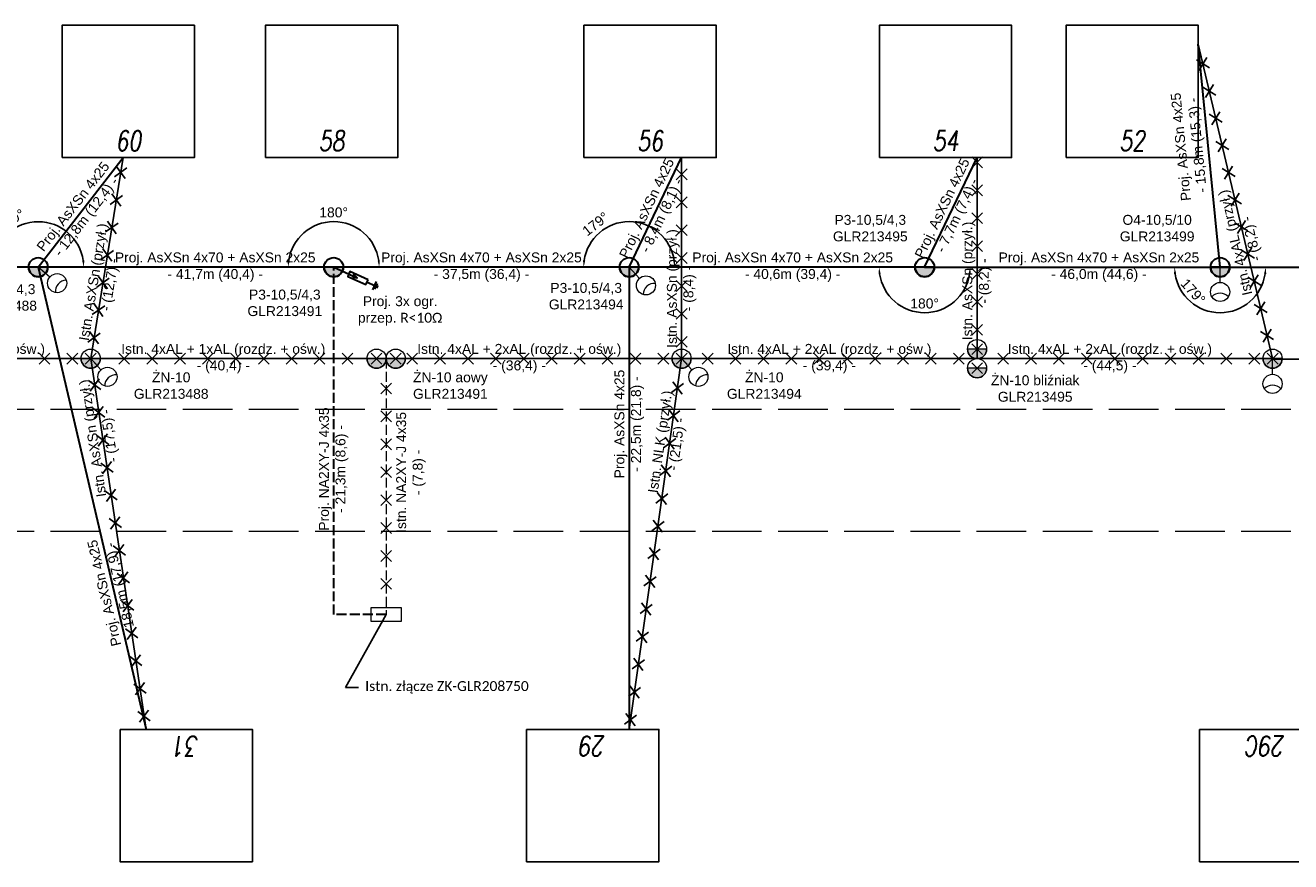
# Model space of a CAD drawing. Header units: metres. Extents: x 6536102 to 6570154, y 5559884 to 5568618.
# Tile 9 of 40: x 6540823 to 6541014, y 5564546 to 5564673. Entities that reach past the tile are written whole.
import ezdxf
from ezdxf import colors
from ezdxf.entities.mleader import LeaderData, LeaderLine
from ezdxf.lldxf.tags import DXFTag
from ezdxf.math import Vec2, Vec3

# ---------------------------------------------------------------- set-up
doc = ezdxf.new("R2010")
doc.units = ezdxf.units.M
doc.linetypes.add('1053', pattern=[2, 1.5, -0.5])
doc.layers.add('ELE_OSW', color=7, linetype='Continuous')
doc.layers.add('SCHEMATY_ELE', color=7, linetype='Continuous')
doc.styles.add('Romans_0.9', font='romans.shx', dxfattribs={"width": 0.75, "oblique": 9, "height": 0.1})
doc.styles.get("Standard").update_dxf_attribs({"font": 'arial.ttf'})
tags = doc.linetypes.add('ASXSN4X50+25', pattern='A,6.328383,-0.651518,["AsXSn 4x50+25",Standard,S=2.5,R=0,X=0,Y=-1.25],-25.651347,6.384745', length=39.015993).pattern_tags.tags
tags[6] = DXFTag(74, 10)
doc.dimstyles.new('ISO-25', dxfattribs={"dimtxt": 2.5, "dimasz": 2.5, "dimexe": 1.25, "dimexo": 0.625, "dimtad": 1, "dimtxsty": 'Standard', "dimcen": 2.5, "dimadec": 0, "dimazin": 0, "dimtfac": 1, "dimtmove": 0, "dimatfit": 3, "dimfxl": 1, "dimarcsym": 0})

# ---------------------------------------------------------------- blocks, each defined once
blk = doc.blocks.new('*D120')
at = {"color": 0, "linetype": 'ASXSN4X50+25', "lineweight": -2, "transparency": 16777216}
blk.add_arc((6540958.48, 5564636.3), 6.88, 188.3347, 351.6687, dxfattribs=at)
at = {"color": 0, "linetype": 'ASXSN4X50+25', "lineweight": 50, "transparency": 16777216}
for points in [[(6540951.51, 5564635.29), (6540951.84, 5564635.31), (6540951.6, 5564636.29)], [(6540965.13, 5564635.31), (6540965.46, 5564635.29), (6540965.37, 5564636.3)]]:
    blk.add_solid(points, dxfattribs=at)
at = {"layer": 'Defpoints', "color": 0, "linetype": 'ASXSN4X50+25', "lineweight": 50, "transparency": 16777216}
for p in [(6540951.6, 5564636.29), (6540958.48, 5564636.3), (6540958.48, 5564636.3), (6540965.43, 5564636.3), (6540955.04, 5564630.33)]:
    blk.add_point(p, dxfattribs=at)
at = {"color": 0, "linetype": 'ASXSN4X50+25', "transparency": 16777216, "insert": (6540958.48, 5564630.8), "char_height": 1.8, "attachment_point": 5, "rotation": 0.0017}
blk.add_mtext('{\\H0.83333x;180%%D}', dxfattribs=at)
blk = doc.blocks.new('*D121')
at = {"color": 0, "linetype": 'ASXSN4X50+25', "lineweight": -2, "transparency": 16777216}
blk.add_arc((6540913.81, 5564636.3), 6.88, 8.3184, 171.6439, dxfattribs=at)
at = {"color": 0, "linetype": 'ASXSN4X50+25', "transparency": 16777216}
for points in [[(6540907.17, 5564637.28), (6540906.84, 5564637.31), (6540906.93, 5564636.3)], [(6540920.79, 5564637.3), (6540920.46, 5564637.28), (6540920.7, 5564636.3)]]:
    blk.add_solid(points, dxfattribs=at)
at = {"layer": 'Defpoints', "color": 0, "linetype": 'ASXSN4X50+25', "transparency": 16777216}
for p in [(6540917.26, 5564642.26), (6540906.93, 5564636.3), (6540913.81, 5564636.3), (6540913.81, 5564636.3), (6540920.7, 5564636.3)]:
    blk.add_point(p, dxfattribs=at)
at = {"color": 0, "linetype": 'ASXSN4X50+25', "transparency": 16777216, "insert": (6540908.73, 5564642.83), "char_height": 1.8, "attachment_point": 5, "rotation": 37.8882}
blk.add_mtext('{\\H0.83333x;179%%D}', dxfattribs=at)
blk = doc.blocks.new('*D122')
at = {"color": 0, "linetype": 'ASXSN4X50+25', "lineweight": -2, "transparency": 16777216}
for p, q in [((6540868.52, 5564636.3), (6540861.01, 5564636.3)), ((6540869.77, 5564636.3), (6540877.28, 5564636.3))]:
    blk.add_line(p, q, dxfattribs=at)
blk.add_arc((6540869.15, 5564636.3), 6.88, 8.3459, 171.6687, dxfattribs=at)
at = {"color": 0, "linetype": 'ASXSN4X50+25', "transparency": 16777216}
for points in [[(6540862.5, 5564637.28), (6540862.17, 5564637.3), (6540862.26, 5564636.3)], [(6540876.12, 5564637.31), (6540875.79, 5564637.28), (6540876.03, 5564636.3)]]:
    blk.add_solid(points, dxfattribs=at)
at = {"layer": 'Defpoints', "color": 0, "linetype": 'ASXSN4X50+25', "transparency": 16777216}
for p in [(6540872.59, 5564642.26), (6540862.26, 5564636.29), (6540869.15, 5564636.3), (6540869.15, 5564636.3), (6540876.03, 5564636.3)]:
    blk.add_point(p, dxfattribs=at)
at = {"color": 0, "linetype": 'ASXSN4X50+25', "transparency": 16777216, "insert": (6540869.14, 5564644.57), "char_height": 1.8, "attachment_point": 5, "rotation": 0.0073}
blk.add_mtext('{\\H0.83333x;180%%D}', dxfattribs=at)
blk = doc.blocks.new('*D123')
at = {"color": 0, "linetype": 'ASXSN4X50+25', "lineweight": -2, "transparency": 16777216}
for p, q in [((6540823.85, 5564636.29), (6540816.34, 5564636.29)), ((6540825.1, 5564636.3), (6540832.61, 5564636.3))]:
    blk.add_line(p, q, dxfattribs=at)
blk.add_arc((6540824.48, 5564636.29), 6.88, 8.3459, 171.6711, dxfattribs=at)
at = {"color": 0, "linetype": 'ASXSN4X50+25', "transparency": 16777216}
for points in [[(6540817.83, 5564637.28), (6540817.5, 5564637.3), (6540817.59, 5564636.29)], [(6540831.45, 5564637.31), (6540831.12, 5564637.28), (6540831.36, 5564636.3)]]:
    blk.add_solid(points, dxfattribs=at)
at = {"layer": 'Defpoints', "color": 0, "linetype": 'ASXSN4X50+25', "transparency": 16777216}
for p in [(6540827.92, 5564642.26), (6540817.59, 5564636.29), (6540824.48, 5564636.29), (6540824.48, 5564636.29), (6540831.36, 5564636.3)]:
    blk.add_point(p, dxfattribs=at)
at = {"color": 0, "linetype": 'ASXSN4X50+25', "transparency": 16777216, "insert": (6540820.34, 5564643.46), "char_height": 1.8, "attachment_point": 5, "rotation": 30.0065}
blk.add_mtext('{\\H0.83333x;179%%D}', dxfattribs=at)
blk = doc.blocks.new('_None')
blk = doc.blocks.new('*D237')
at = {"color": 0, "linetype": 'ASXSN4X50+25', "lineweight": -2, "transparency": 16777216}
blk.add_arc((6541003.15, 5564636.3), 6.88, 188.3347, 351.6687, dxfattribs=at)
at = {"color": 0, "linetype": 'ASXSN4X50+25', "lineweight": 50, "transparency": 16777216}
for points in [[(6540996.18, 5564635.29), (6540996.51, 5564635.31), (6540996.27, 5564636.29)], [(6541009.8, 5564635.31), (6541010.13, 5564635.29), (6541010.04, 5564636.3)]]:
    blk.add_solid(points, dxfattribs=at)
at = {"layer": 'Defpoints', "color": 0, "linetype": 'ASXSN4X50+25', "lineweight": 50, "transparency": 16777216}
for p in [(6540996.27, 5564636.29), (6541003.15, 5564636.3), (6541003.15, 5564636.3), (6541010.1, 5564636.3), (6541006.6, 5564630.33)]:
    blk.add_point(p, dxfattribs=at)
at = {"color": 0, "linetype": 'ASXSN4X50+25', "transparency": 16777216, "insert": (6540999.07, 5564632.62), "char_height": 1.8, "attachment_point": 5, "rotation": 311.9745}
blk.add_mtext('{\\H0.83333x;179%%D}', dxfattribs=at)

msp = doc.modelspace()

# ---------------------------------------------------------------- hatches: boundary and pattern name
at = {"layer": 'SCHEMATY_ELE', "lineweight": 30}
h = msp.add_hatch(color=0, dxfattribs=at)
h.dxf.hatch_style = 1
edge = h.paths.add_edge_path()
edge.add_line((6540825.922, 5564636.295), (6540823.03, 5564636.295))
edge.add_arc((6540824.476, 5564636.295), 1.446, 180, 360)
h = msp.add_hatch(color=0, dxfattribs=at)
h.dxf.hatch_style = 1
edge = h.paths.add_edge_path()
edge.add_line((6540870.591, 5564636.295), (6540867.699, 5564636.295))
edge.add_arc((6540869.145, 5564636.295), 1.446, 180, 360)
h = msp.add_hatch(color=7, dxfattribs=at)
h.dxf.hatch_style = 1
h.paths.add_polyline_path([(6540872.01, 5564634.772), (6540872.716, 5564634.692), (6540872.187, 5564635.166)])
h = msp.add_hatch(color=0, dxfattribs=at)
h.dxf.hatch_style = 1
edge = h.paths.add_edge_path()
edge.add_line((6540915.26, 5564636.295), (6540912.369, 5564636.295))
edge.add_arc((6540913.815, 5564636.295), 1.446, 180, 360)
h = msp.add_hatch(color=0, dxfattribs=at)
h.dxf.hatch_style = 1
edge = h.paths.add_edge_path()
edge.add_line((6540959.93, 5564636.295), (6540957.038, 5564636.295))
edge.add_arc((6540958.484, 5564636.295), 1.446, 180, 360)
h = msp.add_hatch(color=0, dxfattribs=at)
h.dxf.hatch_style = 1
edge = h.paths.add_edge_path()
edge.add_line((6541004.6, 5564636.295), (6541001.708, 5564636.295))
edge.add_arc((6541003.154, 5564636.295), 1.446, 180, 360)
at = {"layer": 'SCHEMATY_ELE', "lineweight": 18}
h = msp.add_hatch(color=8, dxfattribs=at)
h.dxf.hatch_style = 1
edge = h.paths.add_edge_path()
edge.add_line((6540967.859, 5564623.918), (6540964.967, 5564623.918))
edge.add_arc((6540966.413, 5564623.918), 1.446, 180, 360)
h = msp.add_hatch(color=8, dxfattribs=at)
h.dxf.hatch_style = 1
edge = h.paths.add_edge_path()
edge.add_line((6540833.85, 5564622.472), (6540830.959, 5564622.472))
edge.add_arc((6540832.405, 5564622.472), 1.446, 180, 360)
h = msp.add_hatch(color=8, dxfattribs=at)
h.dxf.hatch_style = 1
edge = h.paths.add_edge_path()
edge.add_line((6540877.074, 5564622.472), (6540874.183, 5564622.472))
edge.add_arc((6540875.628, 5564622.472), 1.446, 180, 360)
h = msp.add_hatch(color=8, dxfattribs=at)
h.dxf.hatch_style = 1
edge = h.paths.add_edge_path()
edge.add_line((6540879.966, 5564622.472), (6540877.074, 5564622.472))
edge.add_arc((6540878.52, 5564622.472), 1.446, 180, 360)
h = msp.add_hatch(color=8, dxfattribs=at)
h.dxf.hatch_style = 1
edge = h.paths.add_edge_path()
edge.add_line((6540923.189, 5564622.472), (6540920.298, 5564622.472))
edge.add_arc((6540921.743, 5564622.472), 1.446, 180, 360)
h = msp.add_hatch(color=8, dxfattribs=at)
h.dxf.hatch_style = 1
edge = h.paths.add_edge_path()
edge.add_line((6541012.528, 5564622.472), (6541009.637, 5564622.472))
edge.add_arc((6541011.083, 5564622.472), 1.446, 180, 360)
h = msp.add_hatch(color=8, dxfattribs=at)
h.dxf.hatch_style = 1
edge = h.paths.add_edge_path()
edge.add_line((6540967.859, 5564621.026), (6540964.967, 5564621.026))
edge.add_arc((6540966.413, 5564621.026), 1.446, 180, 360)

# ---------------------------------------------------------------- linework, layer by layer
at = {"color": 8}
for p, q in [((6541011.083, 5564622.472), (6540999.854, 5564670.019)), ((6540832.405, 5564622.472), (6540837.314, 5564652.858)), ((6540921.743, 5564622.472), (6540921.743, 5564652.858)), ((6540966.413, 5564622.472), (6540966.413, 5564652.858)), ((6540787.735, 5564622.472), (6540832.405, 5564622.472)), ((6540832.405, 5564622.472), (6540840.775, 5564566.433)), ((6540832.405, 5564622.472), (6540877.074, 5564622.472)), ((6540877.074, 5564622.472), (6540921.743, 5564622.472)), ((6540921.743, 5564622.472), (6540913.815, 5564566.433)), ((6540921.743, 5564622.472), (6540966.413, 5564622.472)), ((6540966.413, 5564622.472), (6541011.083, 5564622.472)), ((6541011.078, 5564622.399), (6541085.003, 5564622.53))]:
    msp.add_line(p, q, dxfattribs=at)
at = {"lineweight": 30}
for p, q in [((6541003.154, 5564636.295), (6540999.854, 5564670.019)), ((6540824.476, 5564636.295), (6540837.314, 5564652.858)), ((6540913.815, 5564636.295), (6540921.743, 5564652.858)), ((6540958.484, 5564636.295), (6540966.413, 5564652.858)), ((6540824.476, 5564636.295), (6540779.806, 5564636.295)), ((6540824.476, 5564636.295), (6540840.775, 5564566.433)), ((6540869.145, 5564636.295), (6540824.476, 5564636.295)), ((6540913.815, 5564636.295), (6540869.145, 5564636.295)), ((6540913.815, 5564636.295), (6540913.815, 5564566.433)), ((6540958.484, 5564636.295), (6540913.815, 5564636.295)), ((6540958.484, 5564636.295), (6541003.154, 5564636.295)), ((6541003.154, 5564636.295), (6541075.899, 5564636.294))]:
    msp.add_line(p, q, dxfattribs=at)
at = {"color": 1}
for p, q in [((6541001.545, 5564666.412), (6540999.58, 5564667.626)), ((6540999.955, 5564666.037), (6541001.169, 5564668.002)), ((6541000.925, 5564661.931), (6541002.139, 5564663.895)), ((6541002.514, 5564662.306), (6541000.55, 5564663.52)), ((6541001.895, 5564657.824), (6541003.109, 5564659.789)), ((6541003.484, 5564658.2), (6541001.52, 5564659.414)), ((6541004.454, 5564654.093), (6541002.489, 5564655.307)), ((6541002.865, 5564653.718), (6541004.079, 5564655.682)), ((6540967.23, 5564651.325), (6540965.597, 5564652.958)), ((6540965.597, 5564651.325), (6540967.23, 5564652.958)), ((6540836.017, 5564649.95), (6540837.889, 5564651.302)), ((6540837.629, 5564649.69), (6540836.277, 5564651.562)), ((6540922.56, 5564649.507), (6540920.927, 5564651.14)), ((6540920.927, 5564649.507), (6540922.56, 5564651.14)), ((6541005.424, 5564649.987), (6541003.459, 5564651.201)), ((6541003.834, 5564649.611), (6541005.048, 5564651.576)), ((6540967.23, 5564647.106), (6540965.597, 5564648.739)), ((6540965.597, 5564647.106), (6540967.23, 5564648.739)), ((6540835.344, 5564645.785), (6540837.216, 5564647.136)), ((6540836.956, 5564645.524), (6540835.604, 5564647.397)), ((6540922.56, 5564645.287), (6540920.927, 5564646.92)), ((6540920.927, 5564645.287), (6540922.56, 5564646.92)), ((6541006.394, 5564645.88), (6541004.429, 5564647.094)), ((6541004.804, 5564645.505), (6541006.018, 5564647.47)), ((6540967.23, 5564642.887), (6540965.597, 5564644.52)), ((6540965.597, 5564642.887), (6540967.23, 5564644.52)), ((6540834.671, 5564641.619), (6540836.543, 5564642.971)), ((6540836.283, 5564641.359), (6540834.931, 5564643.232)), ((6540922.56, 5564641.068), (6540920.927, 5564642.701)), ((6540920.927, 5564641.068), (6540922.56, 5564642.701)), ((6541007.363, 5564641.774), (6541005.399, 5564642.988)), ((6541005.774, 5564641.398), (6541006.988, 5564643.363)), ((6540833.998, 5564637.454), (6540835.871, 5564638.806)), ((6540835.61, 5564637.194), (6540834.258, 5564639.066)), ((6540967.23, 5564638.668), (6540965.597, 5564640.301)), ((6540965.597, 5564638.668), (6540967.23, 5564640.301)), ((6541008.333, 5564637.667), (6541006.368, 5564638.881)), ((6541006.744, 5564637.292), (6541007.958, 5564639.257)), ((6540922.56, 5564636.859), (6540920.927, 5564638.492)), ((6540920.927, 5564636.859), (6540922.56, 5564638.492)), ((6540834.937, 5564633.028), (6540833.585, 5564634.901)), ((6540967.23, 5564634.449), (6540965.597, 5564636.082)), ((6540965.597, 5564634.449), (6540967.23, 5564636.082)), ((6541007.714, 5564633.186), (6541008.928, 5564635.15)), ((6540833.325, 5564633.289), (6540835.198, 5564634.64)), ((6540922.56, 5564632.64), (6540920.927, 5564634.273)), ((6540920.927, 5564632.64), (6540922.56, 5564634.273)), ((6541009.303, 5564633.561), (6541007.338, 5564634.775)), ((6540967.23, 5564630.23), (6540965.597, 5564631.863)), ((6540965.597, 5564630.23), (6540967.23, 5564631.863)), ((6541008.683, 5564629.079), (6541009.897, 5564631.044)), ((6540832.652, 5564629.123), (6540834.525, 5564630.475)), ((6540834.264, 5564628.863), (6540832.912, 5564630.735)), ((6540922.56, 5564628.421), (6540920.927, 5564630.054)), ((6540920.927, 5564628.421), (6540922.56, 5564630.054)), ((6541010.273, 5564629.455), (6541008.308, 5564630.669)), ((6540967.23, 5564626.011), (6540965.597, 5564627.644)), ((6540965.597, 5564626.011), (6540967.23, 5564627.644)), ((6540831.979, 5564624.958), (6540833.852, 5564626.31)), ((6540833.591, 5564624.697), (6540832.24, 5564626.57)), ((6540922.56, 5564624.201), (6540920.927, 5564625.834)), ((6540920.927, 5564624.201), (6540922.56, 5564625.834)), ((6541011.242, 5564625.348), (6541009.278, 5564626.562)), ((6541009.653, 5564624.973), (6541010.867, 5564626.937)), ((6540965.597, 5564624.735), (6540967.23, 5564623.102)), ((6540967.23, 5564624.735), (6540965.597, 5564623.102)), ((6540824.604, 5564621.655), (6540826.237, 5564623.288)), ((6540824.604, 5564623.288), (6540826.237, 5564621.655)), ((6540828.824, 5564621.655), (6540830.457, 5564623.288)), ((6540828.824, 5564623.288), (6540830.457, 5564621.655)), ((6540831.588, 5564623.289), (6540833.221, 5564621.656)), ((6540833.221, 5564623.289), (6540831.588, 5564621.656)), ((6540836.657, 5564621.655), (6540838.29, 5564623.288)), ((6540836.657, 5564623.288), (6540838.29, 5564621.655)), ((6540840.876, 5564621.655), (6540842.509, 5564623.288)), ((6540840.876, 5564623.288), (6540842.509, 5564621.655)), ((6540845.095, 5564621.655), (6540846.728, 5564623.288)), ((6540845.095, 5564623.288), (6540846.728, 5564621.655)), ((6540849.315, 5564621.655), (6540850.948, 5564623.288)), ((6540849.315, 5564623.288), (6540850.948, 5564621.655)), ((6540853.534, 5564621.655), (6540855.167, 5564623.288)), ((6540853.534, 5564623.288), (6540855.167, 5564621.655)), ((6540857.754, 5564621.655), (6540859.387, 5564623.288)), ((6540857.754, 5564623.288), (6540859.387, 5564621.655)), ((6540861.973, 5564621.655), (6540863.606, 5564623.288)), ((6540861.973, 5564623.288), (6540863.606, 5564621.655)), ((6540866.192, 5564621.655), (6540867.825, 5564623.288)), ((6540866.192, 5564623.288), (6540867.825, 5564621.655)), ((6540870.412, 5564621.655), (6540872.045, 5564623.288)), ((6540870.412, 5564623.288), (6540872.045, 5564621.655)), ((6540874.812, 5564623.289), (6540876.445, 5564621.656)), ((6540876.445, 5564623.289), (6540874.812, 5564621.656)), ((6540877.703, 5564623.289), (6540879.336, 5564621.656)), ((6540879.336, 5564623.289), (6540877.703, 5564621.656)), ((6540880.188, 5564621.655), (6540881.821, 5564623.288)), ((6540880.188, 5564623.288), (6540881.821, 5564621.655)), ((6540884.408, 5564621.655), (6540886.041, 5564623.288)), ((6540884.408, 5564623.288), (6540886.041, 5564621.655)), ((6540888.627, 5564621.655), (6540890.26, 5564623.288)), ((6540888.627, 5564623.288), (6540890.26, 5564621.655)), ((6540892.847, 5564621.655), (6540894.48, 5564623.288)), ((6540892.847, 5564623.288), (6540894.48, 5564621.655)), ((6540897.066, 5564621.655), (6540898.699, 5564623.288)), ((6540897.066, 5564623.288), (6540898.699, 5564621.655)), ((6540901.285, 5564621.655), (6540902.918, 5564623.288)), ((6540901.285, 5564623.288), (6540902.918, 5564621.655)), ((6540905.505, 5564621.655), (6540907.138, 5564623.288)), ((6540905.505, 5564623.288), (6540907.138, 5564621.655)), ((6540909.724, 5564621.655), (6540911.357, 5564623.288)), ((6540909.724, 5564623.288), (6540911.357, 5564621.655)), ((6540913.944, 5564621.655), (6540915.577, 5564623.288)), ((6540913.944, 5564623.288), (6540915.577, 5564621.655)), ((6540918.163, 5564621.655), (6540919.796, 5564623.288)), ((6540918.163, 5564623.288), (6540919.796, 5564621.655)), ((6540920.927, 5564623.289), (6540922.56, 5564621.656)), ((6540922.56, 5564623.289), (6540920.927, 5564621.656)), ((6540924.858, 5564621.655), (6540926.491, 5564623.288)), ((6540924.858, 5564623.288), (6540926.491, 5564621.655)), ((6540929.077, 5564621.655), (6540930.71, 5564623.288)), ((6540929.077, 5564623.288), (6540930.71, 5564621.655)), ((6540933.297, 5564621.655), (6540934.93, 5564623.288)), ((6540933.297, 5564623.288), (6540934.93, 5564621.655)), ((6540937.516, 5564621.655), (6540939.149, 5564623.288)), ((6540937.516, 5564623.288), (6540939.149, 5564621.655)), ((6540941.735, 5564621.655), (6540943.368, 5564623.288)), ((6540941.735, 5564623.288), (6540943.368, 5564621.655)), ((6540945.955, 5564621.655), (6540947.588, 5564623.288)), ((6540945.955, 5564623.288), (6540947.588, 5564621.655)), ((6540950.174, 5564621.655), (6540951.807, 5564623.288)), ((6540950.174, 5564623.288), (6540951.807, 5564621.655)), ((6540954.393, 5564621.655), (6540956.027, 5564623.288)), ((6540954.393, 5564623.288), (6540956.027, 5564621.655)), ((6540958.613, 5564621.655), (6540960.246, 5564623.288)), ((6540958.613, 5564623.288), (6540960.246, 5564621.655)), ((6540962.831, 5564621.655), (6540964.464, 5564623.288)), ((6540962.831, 5564623.288), (6540964.464, 5564621.655)), ((6540965.597, 5564621.843), (6540967.23, 5564620.21)), ((6540967.23, 5564621.843), (6540965.597, 5564620.21)), ((6540969.527, 5564621.655), (6540971.16, 5564623.288)), ((6540969.527, 5564623.288), (6540971.16, 5564621.655)), ((6540973.747, 5564621.655), (6540975.38, 5564623.288)), ((6540973.747, 5564623.288), (6540975.38, 5564621.655)), ((6540977.966, 5564621.655), (6540979.599, 5564623.288)), ((6540977.966, 5564623.288), (6540979.599, 5564621.655)), ((6540982.186, 5564621.655), (6540983.819, 5564623.288)), ((6540982.186, 5564623.288), (6540983.819, 5564621.655)), ((6540986.405, 5564621.655), (6540988.038, 5564623.288)), ((6540986.405, 5564623.288), (6540988.038, 5564621.655)), ((6540990.624, 5564621.655), (6540992.257, 5564623.288)), ((6540990.624, 5564623.288), (6540992.257, 5564621.655)), ((6540994.844, 5564621.655), (6540996.477, 5564623.288)), ((6540994.844, 5564623.288), (6540996.477, 5564621.655)), ((6540999.063, 5564621.655), (6541000.696, 5564623.288)), ((6540999.063, 5564623.288), (6541000.696, 5564621.655)), ((6541003.282, 5564621.655), (6541004.915, 5564623.288)), ((6541003.282, 5564623.288), (6541004.915, 5564621.655)), ((6541007.502, 5564621.655), (6541009.135, 5564623.288)), ((6541007.502, 5564623.288), (6541009.135, 5564621.655)), ((6541010.273, 5564621.648), (6541011.906, 5564623.281)), ((6541010.273, 5564623.281), (6541011.906, 5564621.648)), ((6540832.069, 5564619.193), (6540833.925, 5564617.82)), ((6540833.684, 5564619.435), (6540832.31, 5564617.578)), ((6540876.258, 5564618.782), (6540877.891, 5564617.149)), ((6540877.891, 5564618.782), (6540876.258, 5564617.149)), ((6540922.04, 5564618.739), (6540920.194, 5564617.351)), ((6540920.423, 5564618.968), (6540921.811, 5564617.122)), ((6540832.692, 5564615.02), (6540834.548, 5564613.647)), ((6540834.307, 5564615.262), (6540832.933, 5564613.405)), ((6540876.258, 5564614.562), (6540877.891, 5564612.929)), ((6540877.891, 5564614.562), (6540876.258, 5564612.929)), ((6540921.449, 5564614.562), (6540919.603, 5564613.173)), ((6540919.832, 5564614.79), (6540921.22, 5564612.945)), ((6540833.315, 5564610.847), (6540835.172, 5564609.473)), ((6540834.93, 5564611.089), (6540833.557, 5564609.232)), ((6540876.258, 5564610.343), (6540877.891, 5564608.71)), ((6540877.891, 5564610.343), (6540876.258, 5564608.71)), ((6540920.858, 5564610.384), (6540919.012, 5564608.996)), ((6540919.241, 5564610.613), (6540920.629, 5564608.767)), ((6540833.939, 5564606.674), (6540835.795, 5564605.3)), ((6540835.554, 5564606.915), (6540834.18, 5564605.059)), ((6540920.267, 5564606.206), (6540918.421, 5564604.818)), ((6540918.65, 5564606.434), (6540920.038, 5564604.589)), ((6540876.258, 5564606.123), (6540877.891, 5564604.49)), ((6540877.891, 5564606.123), (6540876.258, 5564604.49)), ((6540834.562, 5564602.501), (6540836.418, 5564601.127)), ((6540836.177, 5564602.742), (6540834.803, 5564600.886)), ((6540876.258, 5564601.904), (6540877.891, 5564600.271)), ((6540877.891, 5564601.904), (6540876.258, 5564600.271)), ((6540919.676, 5564602.028), (6540917.83, 5564600.64)), ((6540918.059, 5564602.257), (6540919.447, 5564600.411)), ((6540836.8, 5564598.569), (6540835.427, 5564596.713)), ((6540835.185, 5564598.328), (6540837.042, 5564596.954)), ((6540876.258, 5564597.685), (6540877.891, 5564596.052)), ((6540877.891, 5564597.685), (6540876.258, 5564596.052)), ((6540919.084, 5564597.85), (6540917.239, 5564596.462)), ((6540917.467, 5564598.079), (6540918.856, 5564596.233)), ((6540835.809, 5564594.155), (6540837.665, 5564592.781)), ((6540837.424, 5564594.396), (6540836.05, 5564592.54)), ((6540876.258, 5564593.465), (6540877.891, 5564591.832)), ((6540877.891, 5564593.465), (6540876.258, 5564591.832)), ((6540918.493, 5564593.672), (6540916.648, 5564592.284)), ((6540916.876, 5564593.901), (6540918.265, 5564592.055)), ((6540836.432, 5564589.982), (6540838.288, 5564588.608)), ((6540838.047, 5564590.223), (6540836.673, 5564588.367)), ((6540876.258, 5564589.246), (6540877.891, 5564587.613)), ((6540877.891, 5564589.246), (6540876.258, 5564587.613)), ((6540917.902, 5564589.494), (6540916.056, 5564588.106)), ((6540916.285, 5564589.723), (6540917.673, 5564587.877)), ((6540837.055, 5564585.809), (6540838.912, 5564584.435)), ((6540838.67, 5564586.05), (6540837.296, 5564584.194)), ((6540917.311, 5564585.316), (6540915.465, 5564583.928)), ((6540915.694, 5564585.545), (6540917.082, 5564583.699)), ((6540837.679, 5564581.636), (6540839.535, 5564580.262)), ((6540839.294, 5564581.877), (6540837.92, 5564580.021)), ((6540915.103, 5564581.367), (6540916.491, 5564579.521)), ((6540916.72, 5564581.138), (6540914.874, 5564579.75)), ((6540838.302, 5564577.463), (6540840.158, 5564576.089)), ((6540839.917, 5564577.704), (6540838.543, 5564575.847)), ((6540916.129, 5564576.96), (6540914.283, 5564575.572)), ((6540914.512, 5564577.189), (6540915.9, 5564575.343)), ((6540838.925, 5564573.289), (6540840.782, 5564571.916)), ((6540840.54, 5564573.531), (6540839.166, 5564571.674)), ((6540915.537, 5564572.782), (6540913.692, 5564571.394)), ((6540913.92, 5564573.011), (6540915.309, 5564571.165)), ((6540839.549, 5564569.116), (6540841.405, 5564567.742)), ((6540841.164, 5564569.358), (6540839.79, 5564567.501)), ((6540914.946, 5564568.604), (6540913.101, 5564567.216)), ((6540913.329, 5564568.833), (6540914.718, 5564566.987))]:
    msp.add_line(p, q, dxfattribs=at)
at = {"color": 0, "linetype": '1053', "lineweight": 9, "ltscale": 5}
for p, q in [((6540626.341, 5564614.821), (6541051.201, 5564614.821)), ((6540626.341, 5564596.405), (6541051.201, 5564596.405))]:
    msp.add_line(p, q, dxfattribs=at)
at = {"color": 8, "ltscale": 0.5}
for points in [[(6540828.094, 5564652.858), (6540848.094, 5564652.858), (6540848.094, 5564672.858), (6540828.094, 5564672.858)], [(6540858.823, 5564652.858), (6540878.823, 5564652.858), (6540878.823, 5564672.858), (6540858.823, 5564672.858)], [(6540906.968, 5564652.858), (6540926.968, 5564652.858), (6540926.968, 5564672.858), (6540906.968, 5564672.858)], [(6540951.638, 5564652.858), (6540971.638, 5564652.858), (6540971.638, 5564672.858), (6540951.638, 5564672.858)], [(6540979.854, 5564652.858), (6540999.854, 5564652.858), (6540999.854, 5564672.858), (6540979.854, 5564672.858)], [(6540836.854, 5564566.433), (6540856.854, 5564566.433), (6540856.854, 5564546.433), (6540836.854, 5564546.433)], [(6540898.302, 5564566.433), (6540918.302, 5564566.433), (6540918.302, 5564546.433), (6540898.302, 5564546.433)], [(6541000.038, 5564566.433), (6541020.038, 5564566.433), (6541020.038, 5564546.433), (6541000.038, 5564546.433)]]:
    msp.add_lwpolyline(points, close=True, dxfattribs=at)
at = {"layer": 'SCHEMATY_ELE', "color": 8, "lineweight": 18}
for p, q in [((6540826.229, 5564634.812), (6540824.476, 5564636.295)), ((6540915.371, 5564634.608), (6540913.815, 5564636.295)), ((6541003.154, 5564634), (6541003.154, 5564636.295)), ((6540833.961, 5564620.785), (6540832.405, 5564622.472)), ((6540923.3, 5564620.785), (6540921.743, 5564622.472)), ((6541011.078, 5564620.104), (6541011.078, 5564622.399))]:
    msp.add_line(p, q, dxfattribs=at)
at = {"layer": 'SCHEMATY_ELE', "color": 7, "lineweight": 30}
for p, q in [((6540869.145, 5564636.295), (6540872.716, 5564634.692)), ((6540874.195, 5564634.028), (6540875.349, 5564633.51)), ((6540875.063, 5564632.873), (6540875.634, 5564634.146)), ((6540875.375, 5564632.992), (6540875.753, 5564633.834)), ((6540875.684, 5564633.103), (6540875.875, 5564633.53))]:
    msp.add_line(p, q, dxfattribs=at)
at = {"layer": 'SCHEMATY_ELE', "color": 8, "linetype": '1053', "lineweight": 18}
msp.add_line((6540877.074, 5564622.472), (6540877.074, 5564583.799), dxfattribs=at)
at = {"layer": 'SCHEMATY_ELE', "color": 0, "lineweight": 30}
for points in [[(6540825.922, 5564636.295), (6540823.03, 5564636.295, 1)], [(6540870.591, 5564636.295), (6540867.699, 5564636.295, 1)], [(6540915.26, 5564636.295), (6540912.369, 5564636.295, 1)], [(6540959.93, 5564636.295), (6540957.038, 5564636.295, 1)], [(6541004.6, 5564636.295), (6541001.708, 5564636.295, 1)]]:
    msp.add_lwpolyline(points, format="xyb", close=True, dxfattribs=at)
at = {"layer": 'SCHEMATY_ELE', "linetype": '1053', "lineweight": 30}
msp.add_lwpolyline([(6540877.074, 5564583.799), (6540869.145, 5564583.799), (6540869.145, 5564636.295)], dxfattribs=at)
at = {"layer": 'SCHEMATY_ELE', "color": 7, "lineweight": 30}
for points in [[(6540874.361, 5564634.398), (6540871.594, 5564635.641), (6540871.262, 5564634.9), (6540874.028, 5564633.657)], [(6540872.01, 5564634.772), (6540872.716, 5564634.692), (6540872.187, 5564635.166)]]:
    msp.add_lwpolyline(points, close=True, dxfattribs=at)
at = {"layer": 'SCHEMATY_ELE', "color": 8, "lineweight": 18}
for points in [[(6540828.698, 5564634.354, 0.4360015), (6540827.09, 5564632.453)], [(6540917.765, 5564633.849, 0.4360015), (6540915.936, 5564632.161)], [(6541004.399, 5564631.818, 0.4360015), (6541001.909, 5564631.818)], [(6540836.355, 5564620.026, 0.4360015), (6540834.526, 5564618.338)], [(6540925.694, 5564620.026, 0.4360015), (6540923.865, 5564618.338)], [(6541012.323, 5564617.922, 0.4360015), (6541009.834, 5564617.922)]]:
    msp.add_lwpolyline(points, format="xyb", dxfattribs=at)
for points in [[(6540967.859, 5564623.918), (6540964.967, 5564623.918, 1)], [(6540833.85, 5564622.472), (6540830.959, 5564622.472, 1)], [(6540877.074, 5564622.472), (6540874.183, 5564622.472, 1)], [(6540879.966, 5564622.472), (6540877.074, 5564622.472, 1)], [(6540923.189, 5564622.472), (6540920.298, 5564622.472, 1)], [(6541012.528, 5564622.472), (6541009.637, 5564622.472, 1)], [(6540967.859, 5564621.026), (6540964.967, 5564621.026, 1)]]:
    msp.add_lwpolyline(points, format="xyb", close=True, dxfattribs=at)
msp.add_lwpolyline([(6540874.794, 5564584.839), (6540879.355, 5564584.839), (6540879.355, 5564582.759), (6540874.794, 5564582.759)], close=True, dxfattribs=at)
at = {"layer": 'SCHEMATY_ELE', "color": 0, "lineweight": 30}
for centre in [(6540824.476, 5564636.295), (6540869.145, 5564636.295), (6540913.815, 5564636.295), (6540958.484, 5564636.295), (6541003.154, 5564636.295)]:
    msp.add_circle(centre, 1.446, dxfattribs=at)
at = {"layer": 'SCHEMATY_ELE', "color": 8, "lineweight": 18}
for centre in [(6540827.333, 5564633.879), (6540916.352, 5564633.545), (6541003.154, 5564632.554), (6540966.413, 5564623.918), (6540832.405, 5564622.472), (6540875.628, 5564622.472), (6540878.52, 5564622.472), (6540921.743, 5564622.472), (6541011.083, 5564622.472), (6540966.413, 5564621.026), (6540834.942, 5564619.722), (6540924.281, 5564619.722), (6541011.078, 5564618.658)]:
    msp.add_circle(centre, 1.446, dxfattribs=at)

# ---------------------------------------------------------------- texts
at = {"layer": 'SCHEMATY_ELE', "color": 0, "lineweight": 18, "char_height": 1.5, "attachment_point": 5}
for s, insert, rotation in [('Proj. AsXSn 4x25 \\P- 15,8m (15,3) -', (6540998.675, 5564654.629), 95.58858), ('Proj. AsXSn 4x25^J- 8,4m (8,1) -', (6540917.779, 5564644.577), 64.41846), ('Proj. AsXSn 4x25^J- 7,7m (7,4) -', (6540962.449, 5564644.577), 64.41846), ('Proj. AsXSn 4x25^J- 12,8m (12,4) -', (6540830.895, 5564644.576), 52.22112), ('Proj. AsXSn 4x70 + AsXSn 2x25^J- 46,0m (44,6) -', (6540984.834, 5564636.295), 360), ('Proj. AsXSn 4x25^J- 22,5m (21,8) -', (6540913.815, 5564612.589), 90), ('Proj. NA2XY-J 4x35^J- 21,3m (8,6) -', (6540869.145, 5564605.784), 90), ('Proj. AsXSn 4x25^J- 18,5m (17,9) -', (6540835.891, 5564587.368), 103.13234)]:
    msp.add_mtext_dynamic_manual_height_columns(s, width=32.99464, gutter_width=1.187, heights=[0], dxfattribs=dict(at, insert=insert, rotation=rotation))
at = {"layer": 'SCHEMATY_ELE', "color": 7, "lineweight": 18, "char_height": 3, "attachment_point": 5, "style": 'Romans_0.9'}
for s, insert in [('60', (6540838.094, 5564655.408)), ('58', (6540868.823, 5564655.408)), ('56', (6540916.968, 5564655.408)), ('54', (6540961.638, 5564655.408)), ('52', (6540989.854, 5564655.408))]:
    msp.add_mtext_dynamic_manual_height_columns(s, width=4.61525, gutter_width=12.5, heights=[0], dxfattribs=dict(at, insert=insert))
at = {"layer": 'SCHEMATY_ELE', "color": 8, "lineweight": 18, "char_height": 1.5, "attachment_point": 5}
for s, insert, rotation in [('Istn. 4xAL (przył.)^J- (8,2) -', (6541006.863, 5564640.339), 103.28759), ('Istn. AsXSn (przył.)^J- (12,7) -', (6540834.239, 5564633.824), 80.82267), ('Istn. AsXSn (przył.)^J- (8,2) -', (6540966.413, 5564634.212), 90), ('Istn. AsXSn (przył.)^J- (8,4) -', (6540921.743, 5564633.073), 90), ('Istn. AsXSn (przył.)^J- (17,5) -', (6540834.171, 5564610.649), 98.49524), ('Istn. NLK (przył.)^J- (21,5) -', (6540919.937, 5564609.705), 81.94677), ('Istn. NA2XY-J 4x35^J- (7,8) -', (6540880.817, 5564605.276), 90)]:
    msp.add_mtext_dynamic_manual_height_columns(s, width=32.99464, gutter_width=1.187, heights=[0], dxfattribs=dict(at, insert=insert, rotation=rotation))
at = {"layer": 'SCHEMATY_ELE', "color": 0, "lineweight": 18, "char_height": 1.5}
for s, width, insert, attachment_point in [('\\pxt13;P3-10,5/4,3^JGLR213495', 13.61035, (6540950.266, 5564640.178), 8), ('\\pxt13;O4-10,5/10^JGLR213499', 13.61035, (6540993.633, 5564640.178), 8), ('Proj. AsXSn 4x70 + AsXSn 2x25^J- 41,7m (40,4) -', 32.99464, (6540851.232, 5564636.295), 5), ('Proj. AsXSn 4x70 + AsXSn 2x25^J- 37,5m (36,4) -', 32.99464, (6540891.48, 5564636.295), 5), ('Proj. AsXSn 4x70 + AsXSn 2x25^J- 40,6m (39,4) -', 32.99464, (6540938.534, 5564636.295), 5), ('\\pxt13;P3-10,5/4,3^JGRL213488', 13.61035, (6540818.641, 5564629.704), 8), ('\\pxt13;P3-10,5/4,3^JGLR213491', 13.61035, (6540861.757, 5564628.886), 8), ('\\pxt13;P3-10,5/4,3^JGLR213494', 13.61035, (6540907.316, 5564629.894), 8), ('Proj. 3x ogr. ^Jprzep. {\\A1;\\fCalibri|b0|i0|c238|p34;\\C256;R<10Ω}', 32.99464, (6540879.192, 5564629.682), 5)]:
    msp.add_mtext_dynamic_manual_height_columns(s, width=width, gutter_width=1.187, heights=[0], dxfattribs=dict(at, insert=insert, attachment_point=attachment_point))
at = {"layer": 'SCHEMATY_ELE', "color": 8, "lineweight": 18, "char_height": 1.5}
for s, width, insert, attachment_point in [('Istn. 4xAL + 1xAL (rozdz. + ośw.)^J- (39,2) -', 32.99464, (6540810.07, 5564622.472), 5), ('Istn. 4xAL + 1xAL (rozdz. + ośw.)^J- (40,4) -', 32.99464, (6540852.455, 5564622.472), 5), ('Istn. 4xAL + 2xAL (rozdz. + ośw.)^J- (36,4) -', 32.99464, (6540897.204, 5564622.472), 5), ('Istn. 4xAL + 2xAL (rozdz. + ośw.)^J- (39,4) -', 32.99464, (6540944.078, 5564622.472), 5), ('Istn. 4xAL + 2xAL (rozdz. + ośw.)^J- (44,5) -', 32.99464, (6540986.496, 5564622.472), 5), ('\\pxt13;ŻN-10 bliźniak^JGLR213495', 13.61035, (6540975.196, 5564615.937), 8), ('\\pxt13;ŻN-10^JGLR213488', 13.61035, (6540844.575, 5564616.382), 8), ('\\pxt13;ŻN-10 aowy^JGLR213491', 13.61035, (6540886.788, 5564616.382), 8), ('\\pxt13;ŻN-10^JGLR213494', 13.61035, (6540934.241, 5564616.382), 8)]:
    msp.add_mtext_dynamic_manual_height_columns(s, width=width, gutter_width=1.187, heights=[0], dxfattribs=dict(at, insert=insert, attachment_point=attachment_point))
at = {"layer": 'SCHEMATY_ELE', "color": 7, "lineweight": 18, "char_height": 3, "attachment_point": 5, "rotation": 180, "style": 'Romans_0.9'}
for s, insert in [('31', (6540846.854, 5564563.883)), ('29', (6540908.302, 5564563.883)), ('29C', (6541010.038, 5564563.883))]:
    msp.add_mtext_dynamic_manual_height_columns(s, width=4.61525, gutter_width=12.5, heights=[0], dxfattribs=dict(at, insert=insert))

# ---------------------------------------------------------------- dimensions: what is measured, and where the dimension line sits
at = {"color": 0, "linetype": 'ASXSN4X50+25'}
for base, line1, line2, picture, middle in [((6540827.916, 5564642.257), ((6540831.36, 5564636.295), (6540824.476, 5564636.295)), ((6540824.476, 5564636.295), (6540817.592, 5564636.293)), '*D123', (6540821.034, 5564642.256)), ((6540917.257, 5564642.257), ((6540920.699, 5564636.295), (6540913.814, 5564636.297)), ((6540913.814, 5564636.297), (6540906.93, 5564636.3)), '*D121', (6540909.587, 5564641.729)), ((6541006.595, 5564630.334), ((6540996.269, 5564636.295), (6541003.154, 5564636.295)), ((6541003.154, 5564636.295), (6541010.101, 5564636.295)), '*D237', (6540998.036, 5564631.692))]:
    dim = msp.add_angular_dim_2l(base=base, line1=line1, line2=line2, text='{\\H0.83333x;179%%D}', dimstyle='ISO-25', override={"dimtxt": 1.8, "dimasz": 1}, dxfattribs=at)
    dim.commit()
    dim.dimension.update_dxf_attribs({"geometry": picture, "text_midpoint": middle, "dimtype": 162})
for base, line1, line2, picture, middle in [((6540872.586, 5564642.257), ((6540876.03, 5564636.295), (6540869.145, 5564636.295)), ((6540869.145, 5564636.295), (6540862.262, 5564636.293)), '*D122', (6540869.144, 5564644.569)), ((6540955.043, 5564630.334), ((6540951.6, 5564636.295), (6540958.484, 5564636.295)), ((6540958.484, 5564636.295), (6540965.432, 5564636.295)), '*D120', (6540958.484, 5564630.803))]:
    dim = msp.add_angular_dim_2l(base=base, line1=line1, line2=line2, text='{\\H0.83333x;180%%D}', dimstyle='ISO-25', override={"dimtxt": 1.8, "dimasz": 1}, dxfattribs=at)
    dim.commit()
    dim.dimension.update_dxf_attribs({"geometry": picture, "text_midpoint": middle})

# ---------------------------------------------------------------- next in the draw order: leaders
at = {"layer": 'ELE_OSW', "color": 7, "linetype": 'Continuous', "lineweight": 18}
ml = msp.add_multileader_mtext('Standard', dxfattribs=at)
ml.set_content('{\\fCalibri|b0|i0|c238|p34;\\Q0;\\W1;Istn. złącze ZK-GLR208750}', color=7, style='Romans_0.9')
ml.set_leader_properties()
ml.set_arrow_properties(name='NONE')
ml.build(insert=Vec2(0, 0))
ml.multileader.update_dxf_attribs({"has_text_frame": 1, "dogleg_length": 2})
ctx = ml.context
ctx.base_point, ctx.char_height, ctx.landing_gap_size, ctx.plane_origin = Vec3(6540872.91, 5564572.765), 1.5, 1, Vec3(6540943.418, 5564599.806)
notes = []
notes.append((ctx, [(1, (1, 1, 0), (6540870.91, 5564572.765), (1, 0), 2, [(1, [(6540877.074, 5564583.799)], 0, [])])]))
ctx.mtext.insert, ctx.mtext.width, ctx.mtext.defined_height, ctx.mtext.flow_direction = Vec3(6540873.91, 5564573.726), 25.56839, 6.625, 5
ctx.mtext.has_bg_fill, ctx.mtext.bg_color, ctx.mtext.bg_scale_factor, ctx.mtext.bg_transparency, ctx.mtext.use_window_bg_color = 1, -1027028792, 1.5, 0, 1
for ctx, leaders in notes:
    for number, flags, end, landing, length, lines in leaders:
        leader = LeaderData()
        leader.index, (leader.has_last_leader_line, leader.has_dogleg_vector, leader.attachment_direction) = number, flags
        leader.last_leader_point, leader.dogleg_vector, leader.dogleg_length = Vec3(end), Vec3(landing), length
        for number, points, colour, breaks in lines:
            line = LeaderLine()
            line.index, line.vertices, line.color, line.breaks = number, Vec3.list(points), colors.encode_raw_color(colour), breaks
            leader.lines.append(line)
        ctx.leaders.append(leader)

doc.saveas('drawing.dxf')
